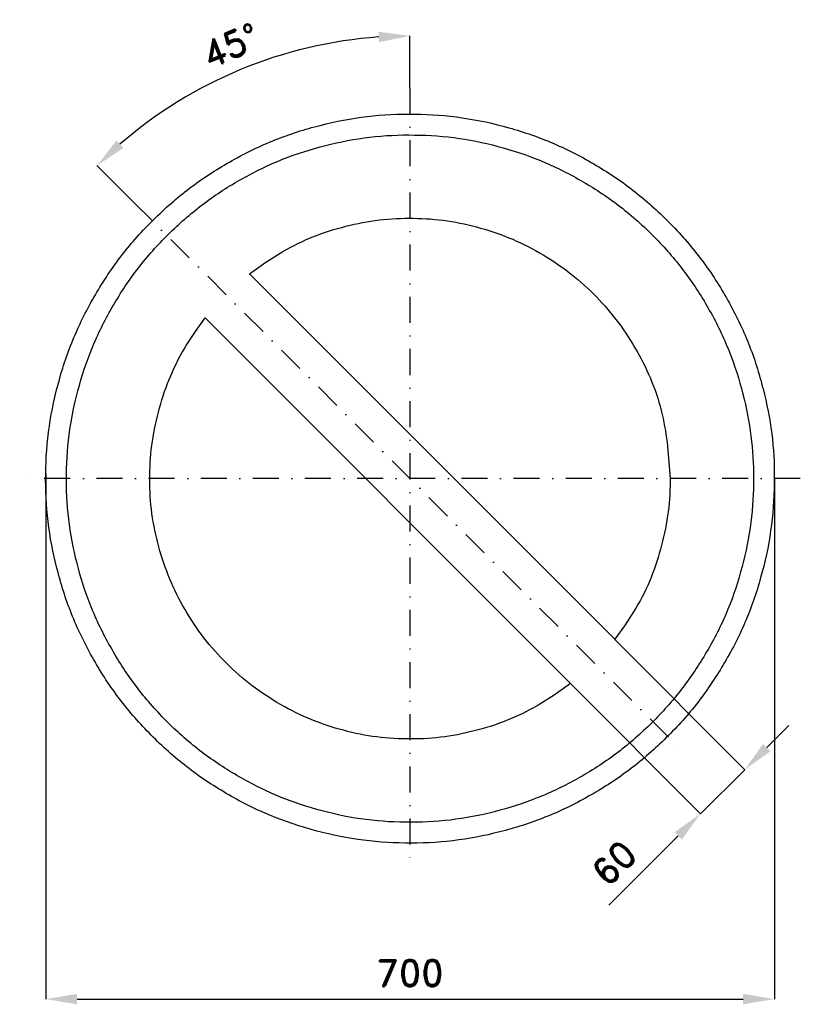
# Model space of a CAD drawing. Header units: millimetres. Extents: x -375 to 375, y -505 to 441.
import ezdxf

# ---------------------------------------------------------------- set-up
doc = ezdxf.new("R2010")
doc.units = ezdxf.units.MM
doc.header["$LTSCALE"] = 5
doc.linetypes.add('ČERCHOVANÁX2', pattern=[2, 1, -0.5, 0, -0.5])
doc.layers.add('Kóty', color=2, linetype='Continuous')
doc.layers.add('Značka', color=7, linetype='Continuous')
doc.styles.get("Standard").update_dxf_attribs({"font": 'romand.shx', "height": 25})
doc.dimstyles.get("Standard").update_dxf_attribs({"dimtxt": 25, "dimasz": 30, "dimexe": 0.18, "dimexo": 0.0625, "dimgap": 12.5, "dimtad": 1, "dimdec": 0, "dimzin": 0, "dimdsep": 46, "dimtxsty": 'Standard', "dimcen": 0.09, "dimadec": 0, "dimazin": 0, "dimtfac": 1, "dimtdec": 0, "dimtofl": 0, "dimtmove": 0, "dimatfit": 3, "dimfxl": 1, "dimtolj": 1, "dimtzin": 0, "dimarcsym": 0})

# ---------------------------------------------------------------- blocks, each defined once
blk = doc.blocks.new('*D2')
at = {"layer": 'Defpoints', "color": 0, "transparency": 16777216}
for p in [(-349.92, 4.7), (350.05, 0.12), (350.05, -499.82)]:
    blk.add_point(p, dxfattribs=at)
at = {"layer": 'Kóty', "color": 0, "lineweight": -2, "transparency": 16777216}
for p, q in [((-349.92, 4.64), (-349.92, -500)), ((350.05, 0.06), (350.05, -500)), ((-319.92, -499.82), (320.05, -499.82))]:
    blk.add_line(p, q, dxfattribs=at)
at = {"layer": 'Kóty', "color": 0, "transparency": 16777216}
for points in [[(-319.92, -494.82), (-319.92, -504.82), (-349.92, -499.82)], [(320.05, -494.82), (320.05, -504.82), (350.05, -499.82)]]:
    blk.add_solid(points, dxfattribs=at)
at = {"layer": 'Kóty', "color": 0, "transparency": 16777216, "insert": (0.06, -474.82), "char_height": 25, "attachment_point": 5}
blk.add_mtext('\\A1;700', dxfattribs=at)
blk = doc.blocks.new('*D3')
at = {"layer": 'Defpoints', "color": 0, "transparency": 16777216}
for p in [(-110.05, 410.68), (0, 375), (-265.19, 265.17), (265.2, -265.15), (0, -375)]:
    blk.add_point(p, dxfattribs=at)
at = {"layer": 'Kóty', "color": 0, "lineweight": -2, "transparency": 16777216}
for p, q in [((0, 375.06), (0, 425.35)), ((-265.23, 265.21), (-300.78, 300.75))]:
    blk.add_line(p, q, dxfattribs=at)
blk.add_arc((0, 0.01), 425.16, 94.04377, 130.95984, dxfattribs=at)
at = {"layer": 'Kóty', "color": 0, "transparency": 16777216}
for points in [[(-30.16, 429.11), (-29.8, 419.11), (0, 425.17)], [(-275.29, 317.42), (-282.11, 324.73), (-300.65, 300.62)]]:
    blk.add_solid(points, dxfattribs=at)
at = {"layer": 'Kóty', "color": 0, "transparency": 16777216, "insert": (-172.28, 415.9), "char_height": 25, "attachment_point": 5, "rotation": 22.5018}
blk.add_mtext('\\A1;45°', dxfattribs=at)
blk = doc.blocks.new('*D4')
at = {"layer": 'Defpoints', "color": 0, "transparency": 16777216}
for p in [(196.8, -154.34), (154.3, -196.69), (279.04, -321.87)]:
    blk.add_point(p, dxfattribs=at)
at = {"layer": 'Kóty', "color": 0, "lineweight": -2, "transparency": 16777216}
for p, q in [((196.84, -154.38), (321.66, -279.65)), ((154.34, -196.73), (279.16, -322)), ((342.79, -258.34), (364.04, -237.17)), ((257.79, -343.05), (191, -409.6))]:
    blk.add_line(p, q, dxfattribs=at)
at = {"layer": 'Kóty', "color": 0, "transparency": 16777216}
for points in [[(339.26, -254.8), (346.32, -261.89), (321.54, -279.52)], [(254.26, -339.5), (261.32, -346.59), (279.04, -321.87)]]:
    blk.add_solid(points, dxfattribs=at)
at = {"layer": 'Kóty', "color": 0, "transparency": 16777216, "insert": (196.12, -369.2), "char_height": 25, "attachment_point": 5, "rotation": 44.89871}
blk.add_mtext('\\A1;60', dxfattribs=at)

msp = doc.modelspace()

# ---------------------------------------------------------------- linework, layer by layer
at = {"layer": 'Kóty'}
msp.add_lwpolyline([(279.04, -321.87), (321.54, -279.52)], dxfattribs=at)
at = {"layer": 'Značka', "color": 6, "linetype": 'ČERCHOVANÁX2', "lineweight": 25, "ltscale": 5}
for p, q in [((0, 375), (0, -375)), ((375, 0), (-375, 0))]:
    msp.add_line(p, q, dxfattribs=at)
at = {"layer": 'Značka', "color": 6, "linetype": 'ČERCHOVANÁX2', "ltscale": 5}
msp.add_line((-265.19, 265.17), (265.2, -265.15), dxfattribs=at)
at = {"layer": 'Značka', "color": 5}
msp.add_lwpolyline([(350, 0), (350, -2.29), (350, -4.58, -0.032166), (346.5, -50.21, -0.035727), (336.9, -95, -0.036666), (321.8, -138.26, -0.034748), (300.8, -178.95, -0.034044), (275, -216.77, -0.034435), (244.2, -250.71, -0.03456), (209.5, -280.56, -0.034423), (171, -305.37, -0.034387), (129.7, -325.22, -0.034416), (86.2, -339.23, -0.034424), (41.2, -347.72, -0.034401), (-4.6, -349.97, -0.034409), (-50.2, -346.53, -0.034407), (-95, -336.86, -0.034413), (-138.2, -321.72, -0.034421), (-179, -300.79, -0.034406), (-216.8, -274.98, -0.034413), (-250.7, -244.23, -0.03441), (-280.6, -209.5, -0.034415), (-305.4, -171.02, -0.034406), (-325.2, -129.75, -0.034418), (-339.2, -86.15, -0.03442), (-347.7, -41.16, -0.034424), (-350, 4.58, -0.034418), (-346.5, 50.24, -0.034404), (-336.9, 95, -0.03441), (-321.7, 138.22, -0.034425), (-300.8, 178.95, -0.034409), (-275, 216.78, -0.03442), (-244.2, 250.71, -0.03442), (-209.5, 280.56, -0.034424), (-171, 305.37, -0.034416), (-129.8, 325.22, -0.034404), (-86.2, 339.23, -0.034414), (-41.2, 347.72, -0.034412), (4.6, 349.97, -0.034409), (50.2, 346.53, -0.034428), (95, 336.86, -0.034415), (138.2, 321.72, -0.034403), (179, 300.79, -0.034425), (216.8, 274.98, -0.034399), (250.7, 244.23, -0.034431), (280.6, 209.5, -0.034498), (305.4, 171.02, -0.034402), (325.2, 129.76, -0.034091), (339.2, 86.15, -0.032808), (347.5, 43.38, -0.034277), (350, 0)], format="xyb", dxfattribs=at)
at = {"layer": 'Značka', "color": 1}
for points in [[(330, 0), (330, -2.16), (330, -4.32, -0.032168), (326.7, -47.34, -0.035718), (317.6, -89.58, -0.036681), (303.4, -130.36, -0.034746), (283.6, -168.73, -0.034025), (259.2, -204.39, -0.03444), (230.3, -236.38, -0.034561), (197.5, -264.53, -0.03441), (161.2, -287.92, -0.034387), (122.3, -306.64, -0.034414), (81.2, -319.85, -0.03442), (38.8, -327.85, -0.034415), (-4.3, -329.97, -0.034417), (-47.4, -326.73, -0.034402), (-89.6, -317.61, -0.034395), (-130.3, -303.33, -0.034413), (-168.7, -283.6, -0.034437), (-204.4, -259.27, -0.034418), (-236.4, -230.27, -0.034402), (-264.5, -197.53, -0.034424), (-287.9, -161.25, -0.034408), (-306.7, -122.34, -0.034433), (-319.9, -81.23, -0.034414), (-327.9, -38.8, -0.034403), (-330, 4.32, -0.034395), (-326.7, 47.37, -0.034433), (-317.6, 89.58, -0.034427), (-303.3, 130.32, -0.034408), (-283.6, 168.73, -0.034412), (-259.3, 204.39, -0.034425), (-230.3, 236.38, -0.034404), (-197.5, 264.53, -0.034426), (-161.3, 287.92, -0.034428), (-122.4, 306.64, -0.034412), (-81.2, 319.85, -0.034412), (-38.8, 327.85, -0.034415), (4.3, 329.97, -0.034408), (47.4, 326.73, -0.034417), (89.6, 317.61, -0.03442), (130.3, 303.33, -0.034403), (168.7, 283.6, -0.034439), (204.4, 259.27, -0.034416), (236.4, 230.27, -0.034398), (264.5, 197.53, -0.034468), (287.9, 161.25, -0.034411), (306.6, 122.35, -0.034081), (319.8, 81.23, -0.032791), (327.6, 40.91, -0.034279), (330, 0)], [(196.7, -154.33), (-154.3, 196.7), (-138.5, 207.79), (-122.2, 218.12, -0.037252), (-92.8, 232.37, -0.034613), (-61.6, 242.31, -0.033865), (-29.4, 248.36, -0.03445), (3.2, 249.98, -0.034566), (35.9, 247.52, -0.034438), (67.8, 240.61, -0.034413), (98.7, 229.8, -0.034338), (127.8, 214.85, -0.034426), (154.8, 196.41, -0.034823), (179.1, 174.45, -0.034389), (200.3, 149.65, -0.032726), (218.1, 122.16, -0.034546), (232.5, 92.68, -0.04095), (242.3, 61.54, -0.031752), (247.4, 31.02), (250, 0), (250, -1.64), (250, -3.27, -0.033026), (247.5, -35.84, -0.03443), (240.6, -67.86, -0.036385), (230, -98.87, -0.039545), (214.8, -127.82), (206.1, -141.26), (196.7, -154.33)], [(154.3, -196.69), (138.4, -207.79), (122.1, -218.12, -0.037237), (92.7, -232.37, -0.034609), (61.5, -242.31, -0.033894), (29.3, -248.36, -0.034446), (-3.3, -249.98, -0.034564), (-35.9, -247.52, -0.034418), (-67.9, -240.61, -0.034408), (-98.8, -229.8, -0.034413), (-127.8, -214.85, -0.034431), (-154.9, -196.41, -0.034436), (-179.1, -174.45, -0.034422), (-200.4, -149.64, -0.034436), (-218.1, -122.16, -0.034411), (-232.3, -92.68, -0.034348), (-242.3, -61.54, -0.034418), (-248.4, -29.39, -0.034706), (-250, 3.27, -0.034379), (-247.5, 35.85, -0.03317), (-240.6, 67.86, -0.034539), (-229.9, 98.85, -0.039182), (-214.9, 127.82), (-206.1, 141.27), (-196.8, 154.35), (154.3, -196.69)]]:
    msp.add_lwpolyline(points, format="xyb", dxfattribs=at)

# ---------------------------------------------------------------- dimensions: what is measured, and where the dimension line sits
at = {"layer": 'Kóty'}
dim = msp.add_angular_dim_2l(base=(-110.05, 410.68), line1=((0, 375), (0, -375)), line2=((-265.19, 265.17), (265.2, -265.15)), dimstyle='Standard', dxfattribs=at)
dim.commit()
dim.dimension.update_dxf_attribs({"geometry": '*D3', "text_midpoint": (-172.28, 415.9)})
dim = msp.add_linear_dim(base=(350.05, -499.82), p1=(-349.92, 4.7), p2=(350.05, 0.12), dimstyle='Standard', dxfattribs=at)
dim.commit()
dim.dimension.update_dxf_attribs({"geometry": '*D2', "text_midpoint": (0.06, -474.82)})
dim = msp.add_aligned_dim(p1=(196.8, -154.34), p2=(154.3, -196.69), distance=176.72, dimstyle='Standard', dxfattribs=at)
dim.commit()
dim.dimension.update_dxf_attribs({"geometry": '*D4', "text_midpoint": (196.12, -369.2)})

doc.saveas('drawing.dxf')
